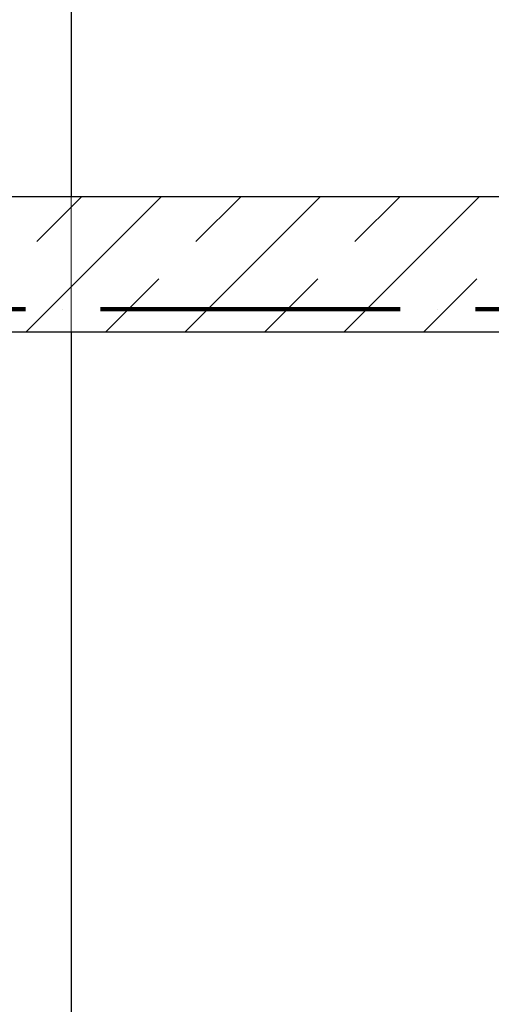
# Model space of a CAD drawing. Header units: millimetres. Extents: x 0 to 60000, y 0 to 29700.
# Tile 25 of 86: x 12750 to 13379, y 20848 to 22161. Entities that reach past the tile are written whole.
import ezdxf

# ---------------------------------------------------------------- set-up
doc = ezdxf.new("R2010")
doc.units = ezdxf.units.MM
for name, pattern in [('ALL_S16', [170, 100, -70]), ('STRICHPUNKT2_S11', [500, 400, -50, 0, -50]), ('STRICHPUNKT2_S5', [1100, 800, -100, 100, -100]), ('VERDECKT2_S2', [270, 200, -70])]:
    doc.linetypes.add(name, pattern=pattern)
for name, color, linetype, lineweight in [('Osie', 30, 'STRICHPUNKT2_S5', 18), ('Standard', 7, 'Continuous', 25), ('Ściana nośna', 7, 'Continuous', 70)]:
    doc.layers.add(name, color=color, linetype=linetype, lineweight=lineweight)

msp = doc.modelspace()

# ---------------------------------------------------------------- linework, layer by layer
at = {"layer": 'Osie', "color": 1, "linetype": 'STRICHPUNKT2_S11', "lineweight": 140, "transparency": 33554687}
msp.add_line((3356, 21774.8), (44814, 21774.8), dxfattribs=at)
at = {"layer": 'Standard', "color": 3, "linetype": 'Continuous', "lineweight": 25, "transparency": 33554687}
for p, q in [((12819, 23024.8), (12819, 21924.8)), ((12819, 21744.8), (12819, 20324.8))]:
    msp.add_line(p, q, dxfattribs=at)
at = {"layer": 'Standard', "color": 3, "linetype": 'VERDECKT2_S2', "lineweight": 18, "transparency": 33554687}
msp.add_line((12819, 21924.8), (12819, 21744.8), dxfattribs=at)
at = {"layer": 'Ściana nośna', "color": 3, "linetype": 'Continuous', "lineweight": 25, "transparency": 33554687}
for p, q in [((17777, 21924.8), (12144, 21924.8)), ((12144, 21744.8), (17777, 21744.8))]:
    msp.add_line(p, q, dxfattribs=at)
at = {"layer": 'Ściana nośna', "color": 8, "linetype": 'ALL_S16', "lineweight": 35, "transparency": 33554687}
for p, q in [((12652.9, 21744.8), (12832.9, 21924.8)), ((12865, 21744.8), (13045, 21924.8)), ((13077.1, 21744.8), (13257.1, 21924.8)), ((13289.3, 21744.8), (13469.3, 21924.8))]:
    msp.add_line(p, q, dxfattribs=at)
at = {"layer": 'Ściana nośna', "color": 8, "linetype": 'Continuous', "lineweight": 35, "transparency": 33554687}
for p, q in [((12758.9, 21744.8), (12938.9, 21924.8)), ((12971.1, 21744.8), (13151.1, 21924.8)), ((13183.2, 21744.8), (13363.2, 21924.8))]:
    msp.add_line(p, q, dxfattribs=at)

doc.saveas('drawing.dxf')
